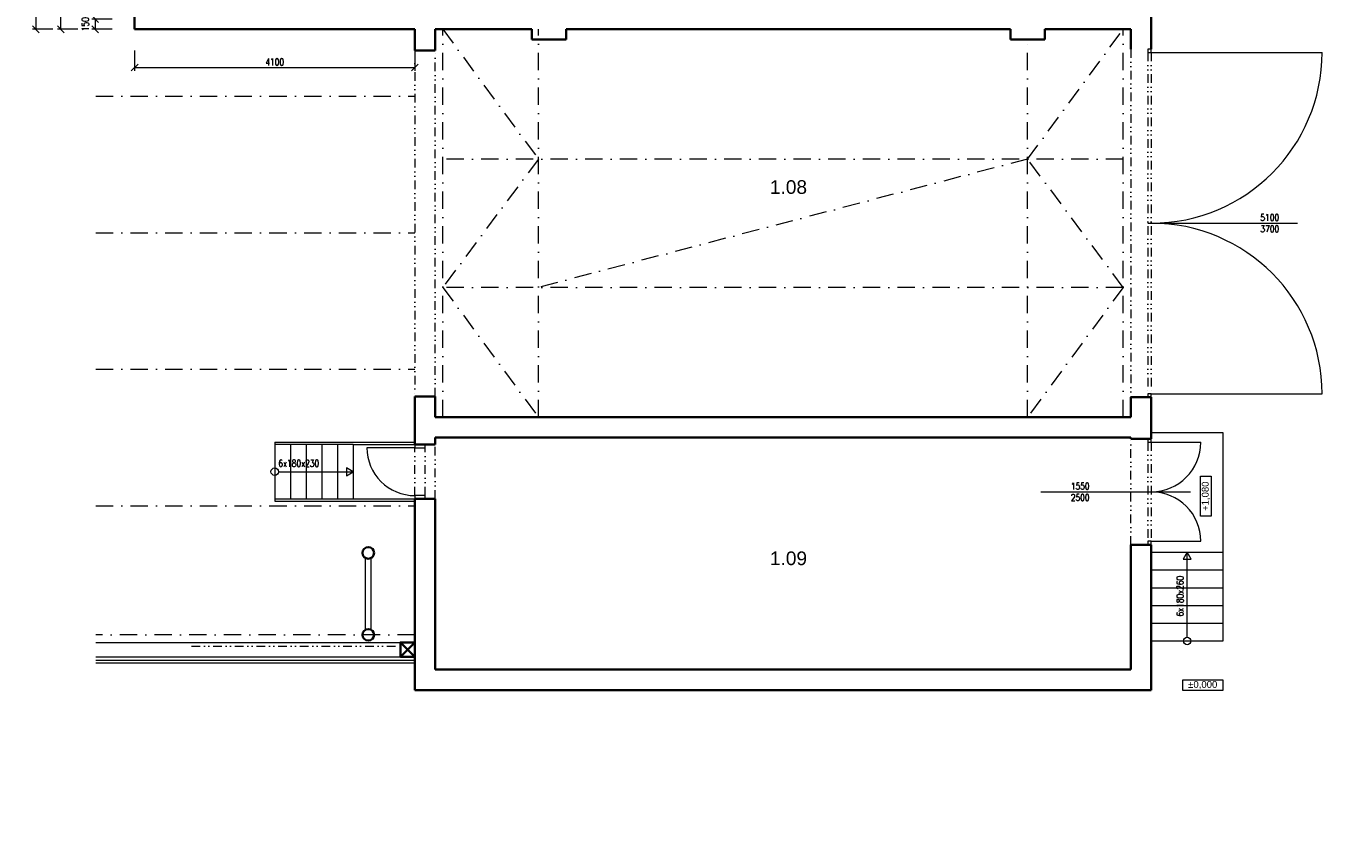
# Model space of a CAD drawing. Header units: millimetres. Extents: x -485339 to 350584, y -1189936 to 0.
# Tile 245 of 256: x -76196 to -57225, y -675400 to -663444. Entities that reach past the tile are written whole.
import ezdxf

# ---------------------------------------------------------------- set-up
doc = ezdxf.new("R2010")
doc.units = ezdxf.units.MM
doc.header["$LTSCALE"] = 10
doc.linetypes.add('DASHDOT', pattern=[25.4, 12.7, -6.35, 0, -6.35])
doc.linetypes.add('DĚLICÍ2', pattern=[15.875, 6.35, -3.175, 0, -3.175, 0, -3.175])
doc.layers.get('Defpoints').update_dxf_attribs({"color": 201})
for name, color, linetype, lineweight, true_color in [('BOUR_DVEŘE', 7, 'Continuous', 18, 0xdba400), ('BOUR_OBV.PLÁŠT', 7, 'Continuous', 18, 0xdba400), ('BOURÁNÍ_POPIS', 7, 'Continuous', 18, 0xdba400)]:
    doc.layers.add(name, color=color, linetype=linetype, lineweight=lineweight, true_color=true_color)
for name, color, linetype, lineweight in [('St__otvory_dveře', 40, 'Continuous', 18), ('St_kóty', 132, 'Continuous', 18), ('St_plocha_místnosti', 250, 'Continuous', 18), ('St_popis', 250, 'Continuous', 18), ('St_sloupy_konstrukce haly', 5, 'Continuous', 35), ('St_sloupy_opláštění_půdorys', 25, 'Continuous', 35), ('St_čáry_nad', 250, 'DĚLICÍ2', 18), ('St_čáry_obrys', 5, 'Continuous', 35), ('St_čáry_osy', 250, 'DASHDOT', 18), ('St_čáry_plné', 250, 'Continuous', 18)]:
    doc.layers.add(name, color=color, linetype=linetype, lineweight=lineweight)
doc.styles.add('1_50', font='arial.ttf', dxfattribs={"height": 100})
doc.styles.add('Andy', font='arial.ttf')
doc.styles.get("Standard").update_dxf_attribs({"font": 'simplex.shx', "width": 0.8})
doc.dimstyles.new('stavebníM100', dxfattribs={"dimtxt": 165, "dimasz": 170, "dimexe": 150, "dimexo": 100, "dimgap": 30, "dimtad": 1, "dimdec": 0, "dimtxsty": 'Standard', "dimblk": 'OBLIQUE', "dimcen": -2.5, "dimdle": 150, "dimclrd": 256, "dimclre": 256, "dimclrt": 256, "dimadec": 4, "dimazin": 0, "dimtfac": 1, "dimtdec": 0, "dimtmove": 2, "dimatfit": 3, "dimldrblk": 'OBLIQUE', "dimfxl": 400, "dimfxlon": 1, "dimlwd": -1, "dimlwe": -1, "dimarcsym": 0})
doc.dimstyles.new('stavebníM50 vnitřní', dxfattribs={"dimtxt": 100, "dimasz": 100, "dimexe": 50, "dimexo": 100, "dimgap": 30, "dimtad": 1, "dimdec": 0, "dimtxsty": 'Standard', "dimblk": 'OBLIQUE', "dimcen": 2.5, "dimclrd": 256, "dimclre": 256, "dimclrt": 256, "dimadec": 0, "dimazin": 0, "dimtfac": 1, "dimtdec": 0, "dimtmove": 2, "dimatfit": 2, "dimldrblk": 'OBLIQUE', "dimfxl": 250, "dimfxlon": 1, "dimlwd": -1, "dimlwe": -1, "dimarcsym": 0})

# ---------------------------------------------------------------- blocks, each defined once
blk = doc.blocks.new('G$CB83B120F')
at = {"layer": 'St__otvory_dveře', "color": 0, "ltscale": 2}
for points in [[(0, 0), (50, 0), (50, 50), (0, 50)], [(1500, 0), (1550, 0), (1550, 50), (1500, 50)]]:
    blk.add_lwpolyline(points, close=True, dxfattribs=at)
at = {"layer": 'St__otvory_dveře', "color": 0, "linetype": 'DĚLICÍ2', "ltscale": 2}
for points in [[(1500, 50), (50, 50)], [(1500, 0), (50, 0)]]:
    blk.add_lwpolyline(points, dxfattribs=at)
at = {"layer": 'St__otvory_dveře', "color": 0, "ltscale": 2}
for points in [[(50, 0), (50, -725)], [(1500, 0), (1500, -725)]]:
    blk.add_lwpolyline(points, dxfattribs=at)
for centre, start, end in [((50, 0), 270, 0), ((1500, 0), 180, 270)]:
    blk.add_arc(centre, 725, start, end, dxfattribs=at)
blk = doc.blocks.new('G$C08AFE675')
at = {"layer": 'St_sloupy_konstrukce haly', "color": 250, "lineweight": 18, "ltscale": 2}
for points in [[(-525, 40), (525, 40)], [(-525, -40), (525, -40)]]:
    blk.add_lwpolyline(points, dxfattribs=at)
at = {"layer": 'St_sloupy_konstrukce haly', "ltscale": 2}
for centre in [(-600, 0), (600, 0)]:
    blk.add_circle(centre, 85, dxfattribs=at)
blk = doc.blocks.new('G$C91557A21')
at = {"layer": 'St__otvory_dveře', "color": 0, "ltscale": 2}
for points in [[(-2550, -50), (-2500, -50), (-2500, 0), (-2550, 0)], [(2500, -50), (2550, -50), (2550, 0), (2500, 0)]]:
    blk.add_lwpolyline(points, close=True, dxfattribs=at)
at = {"layer": 'St__otvory_dveře', "color": 0, "linetype": 'DĚLICÍ2', "ltscale": 2}
for points in [[(2500, 0), (-2500, 0)], [(2500, -50), (-2500, -50)]]:
    blk.add_lwpolyline(points, dxfattribs=at)
at = {"layer": 'St__otvory_dveře', "color": 0, "ltscale": 2}
for points in [[(-2500, -50), (-2500, -2550)], [(2500, -50), (2500, -2550)]]:
    blk.add_lwpolyline(points, dxfattribs=at)
for centre, start, end in [((-2500, -50), 270, 0), ((2500, -50), 180, 270)]:
    blk.add_arc(centre, 2500, start, end, dxfattribs=at)
blk = doc.blocks.new('G$C93A3BA26')
at = {"layer": 'St__otvory_dveře', "ltscale": 2}
for points in [[(0, -50), (50, -50), (50, 100), (0, 100)], [(750, -49), (800, -49), (800, 101), (750, 101)]]:
    blk.add_lwpolyline(points, close=True, dxfattribs=at)
at = {"layer": 'St__otvory_dveře', "linetype": 'DĚLICÍ2', "ltscale": 2}
for points in [[(750, 101), (50, 100)], [(750, -49), (50, -50)]]:
    blk.add_lwpolyline(points, dxfattribs=at)
at = {"layer": 'St__otvory_dveře', "color": 0, "ltscale": 2}
blk.add_lwpolyline([(50, -50), (50, -750)], dxfattribs=at)
blk.add_arc((50, -50), 700, 270, 0, dxfattribs=at)
blk = doc.blocks.new('G$C0F2906C7')
at = {"layer": 'St_sloupy_opláštění_půdorys', "ltscale": 2}
blk.add_lwpolyline([(-105, -105), (105, -105), (105, 105), (-105, 105)], close=True, dxfattribs=at)
for points in [[(-105, 105), (105, -105)], [(105, 105), (-105, -105)]]:
    blk.add_lwpolyline(points, dxfattribs=at)
blk = doc.blocks.new('_OBLIQUE')
at = {"color": 0, "linetype": 'ByBlock'}
blk.add_line((-0.5, -0.5), (0.5, 0.5), dxfattribs=at)
blk = doc.blocks.new('*D5089')
at = {"layer": 'Defpoints', "color": 0}
for p in [(-74455, -663344), (-75182, -663494), (-74605, -663494)]:
    blk.add_point(p, dxfattribs=at)
at = {"layer": 'St_kóty'}
for p, q in [((-74932, -663344), (-75232, -663344)), ((-75182, -663344), (-75182, -663494)), ((-74932, -663494), (-75232, -663494))]:
    blk.add_line(p, q, dxfattribs=at)
at = {"layer": 'St_kóty', "linetype": 'ByBlock', "xscale": 100, "yscale": 100, "zscale": 100}
for p, rotation in [((-75182, -663344), 90), ((-75182, -663494), 270)]:
    blk.add_blockref('_OBLIQUE', p, dxfattribs=dict(at, rotation=rotation))
at = {"layer": 'St_kóty', "insert": (-75327, -663419), "char_height": 100, "attachment_point": 5, "rotation": 90}
blk.add_mtext('150', dxfattribs=at)
blk = doc.blocks.new('*D5090')
at = {"layer": 'Defpoints', "color": 0}
for p in [(-75686, -659144), (-74605, -659144), (-74605, -663494)]:
    blk.add_point(p, dxfattribs=at)
at = {"layer": 'St_kóty'}
for p, q in [((-75436, -659144), (-75736, -659144)), ((-75686, -663494), (-75686, -659144)), ((-75436, -663494), (-75736, -663494))]:
    blk.add_line(p, q, dxfattribs=at)
at = {"layer": 'St_kóty', "linetype": 'ByBlock', "xscale": 100, "yscale": 100, "zscale": 100}
for p, rotation in [((-75686, -659144), 90), ((-75686, -663494), 270)]:
    blk.add_blockref('_OBLIQUE', p, dxfattribs=dict(at, rotation=rotation))
at = {"layer": 'St_kóty', "insert": (-75766, -661319), "char_height": 100, "attachment_point": 5, "rotation": 90}
blk.add_mtext('4350', dxfattribs=at)
blk = doc.blocks.new('*D5097')
at = {"layer": 'Defpoints', "color": 0}
for p in [(-74605, -654514), (-76051, -663494), (-74605, -663494)]:
    blk.add_point(p, dxfattribs=at)
at = {"layer": 'St_kóty'}
for p, q in [((-75801, -654514), (-76101, -654514)), ((-76051, -654514), (-76051, -663494)), ((-75801, -663494), (-76101, -663494))]:
    blk.add_line(p, q, dxfattribs=at)
at = {"layer": 'St_kóty', "linetype": 'ByBlock', "xscale": 100, "yscale": 100, "zscale": 100}
for p, rotation in [((-76051, -654514), 90), ((-76051, -663494), 270)]:
    blk.add_blockref('_OBLIQUE', p, dxfattribs=dict(at, rotation=rotation))
at = {"layer": 'St_kóty', "insert": (-76131, -659004), "char_height": 100, "attachment_point": 5, "rotation": 90}
blk.add_mtext('8980', dxfattribs=at)
blk = doc.blocks.new('*D5122')
at = {"layer": 'Defpoints', "color": 0}
for p in [(-74605, -663494), (-70505, -663494), (-70505, -664053)]:
    blk.add_point(p, dxfattribs=at)
at = {"layer": 'St_kóty'}
for p, q in [((-74605, -663803), (-74605, -664103)), ((-70505, -663803), (-70505, -664103)), ((-74605, -664053), (-70505, -664053))]:
    blk.add_line(p, q, dxfattribs=at)
at = {"layer": 'St_kóty', "linetype": 'ByBlock', "xscale": 100, "yscale": 100, "zscale": 100, "rotation": 180}
blk.add_blockref('_OBLIQUE', (-74605, -664053), dxfattribs=at)
at = {"layer": 'St_kóty', "linetype": 'ByBlock', "xscale": 100, "yscale": 100, "zscale": 100}
blk.add_blockref('_OBLIQUE', (-70505, -664053), dxfattribs=at)
at = {"layer": 'St_kóty', "insert": (-72555, -663973), "char_height": 100, "attachment_point": 5}
blk.add_mtext('4100', dxfattribs=at)
blk = doc.blocks.new('*D5362')
at = {"layer": 'Defpoints', "color": 0}
for p in [(-59875, 0), (-70355, -727118), (-59875, -727049)]:
    blk.add_point(p, dxfattribs=at)
at = {"layer": 'St_kóty'}
for p, q in [((-59875, -726799), (-59875, -727099)), ((-70355, -727049), (-70355, -726999)), ((-70355, -727049), (-59875, -727049))]:
    blk.add_line(p, q, dxfattribs=at)
at = {"layer": 'St_kóty', "linetype": 'ByBlock', "xscale": 100, "yscale": 100, "zscale": 100, "rotation": 180}
blk.add_blockref('_OBLIQUE', (-70355, -727049), dxfattribs=at)
at = {"layer": 'St_kóty', "linetype": 'ByBlock', "xscale": 100, "yscale": 100, "zscale": 100}
blk.add_blockref('_OBLIQUE', (-59875, -727049), dxfattribs=at)
at = {"layer": 'St_kóty', "insert": (-65115, -726969), "char_height": 100, "attachment_point": 5}
blk.add_mtext('10480', dxfattribs=at)
blk = doc.blocks.new('*D7830')
at = {"layer": 'Defpoints', "color": 0}
for p in [(-70505, 0), (-71855, -1049224), (-70505, -1049224)]:
    blk.add_point(p, dxfattribs=at)
at = {"layer": 'St_kóty'}
for p, q in [((-70505, -1048824), (-70505, -1049374)), ((-71855, -1049124), (-71855, -1049074)), ((-72005, -1049224), (-70355, -1049224))]:
    blk.add_line(p, q, dxfattribs=at)
at = {"layer": 'St_kóty', "linetype": 'ByBlock', "xscale": 170, "yscale": 170, "zscale": 170, "rotation": 180}
blk.add_blockref('_OBLIQUE', (-71855, -1049224), dxfattribs=at)
at = {"layer": 'St_kóty', "linetype": 'ByBlock', "xscale": 170, "yscale": 170, "zscale": 170}
blk.add_blockref('_OBLIQUE', (-70505, -1049224), dxfattribs=at)
at = {"layer": 'St_kóty', "insert": (-71180, -1049112), "char_height": 165, "attachment_point": 5}
blk.add_mtext('1350', dxfattribs=at)

msp = doc.modelspace()

# ---------------------------------------------------------------- linework, layer by layer
at = {"layer": 'BOUR_OBV.PLÁŠT', "ltscale": 2}
for points in [[(-75174.3, -672684), (-70504.9, -672684)], [(-75174.3, -672734), (-70504.9, -672734)]]:
    msp.add_lwpolyline(points, dxfattribs=at)
at = {"layer": 'BOURÁNÍ_POPIS'}
for points in [[(-59774.9, -666334), (-57584.3, -666334)], [(-61342.9, -670269), (-59152.3, -670269)]]:
    msp.add_lwpolyline(points, dxfattribs=at)
at = {"layer": 'St_kóty'}
for points in [[(-59003.9, -670625.1), (-59003.9, -670041.9), (-58848.5, -670041.9), (-58848.5, -670625.1)], [(-59263.1, -673022.4), (-58679.8, -673022.4), (-58679.8, -673177.7), (-59263.1, -673177.7)]]:
    msp.add_lwpolyline(points, close=True, dxfattribs=at)
at = {"layer": 'St_čáry_nad', "ltscale": 2}
for points in [[(-70504.9, -663804), (-70504.9, -668874)], [(-70204.9, -668874), (-70204.9, -663804)], [(-60024.9, -663784), (-60024.9, -668884)], [(-60024.9, -671044), (-60024.9, -669494)], [(-70204.9, -670374), (-70204.9, -669574)], [(-73774.9, -672529), (-70714.9, -672529)]]:
    msp.add_lwpolyline(points, dxfattribs=at)
at = {"layer": 'St_čáry_obrys', "ltscale": 2}
for p, q in [((-59724.9, -662384), (-59724.9, -663784)), ((-60024.9, -663494), (-60024.9, -663784)), ((-59724.9, -668884), (-60024.9, -668884)), ((-60024.9, -669174), (-60024.9, -668884)), ((-59724.9, -669494), (-59724.9, -668884))]:
    msp.add_line(p, q, dxfattribs=at)
for points in [[(-74604.9, -659144), (-74604.9, -663494)], [(-59724.9, -663784), (-59724.9, -662384), (-60024.9, -662384)], [(-70504.9, -663494), (-74604.9, -663494)], [(-70504.9, -663494), (-70504.9, -663804)], [(-70204.9, -663494), (-70204.9, -663804)], [(-68789.1, -663494), (-70204.9, -663494)], [(-68789.1, -663494), (-68789.1, -663644)], [(-68289.1, -663494), (-68289.1, -663644)], [(-61784.9, -663494), (-68289.1, -663494)], [(-61784.9, -663494), (-61784.9, -663644)], [(-60024.9, -663494), (-61284.9, -663494)], [(-61284.9, -663494), (-61284.9, -663644)], [(-70204.9, -663804), (-70504.9, -663804)], [(-68789.1, -663644), (-68289.1, -663644)], [(-61784.9, -663644), (-61284.9, -663644)], [(-70504.9, -669574), (-70504.9, -668874)], [(-70204.9, -668874), (-70504.9, -668874)], [(-70204.9, -669174), (-70204.9, -668874)], [(-60024.9, -669174), (-70204.9, -669174)], [(-70204.9, -669574), (-70204.9, -669474)], [(-60024.9, -669474), (-70204.9, -669474)], [(-60024.9, -669494), (-60024.9, -669474)], [(-60024.9, -669494), (-59724.9, -669494)], [(-70504.9, -669574), (-70204.9, -669574)], [(-70504.9, -673174), (-70504.9, -670374)], [(-70504.9, -670374), (-70204.9, -670374)], [(-70204.9, -672874), (-70204.9, -670374)], [(-60024.9, -672874), (-60024.9, -671044)], [(-60024.9, -671044), (-59724.9, -671044)], [(-59724.9, -673174), (-59724.9, -671044)], [(-60024.9, -672874), (-70204.9, -672874)], [(-59724.9, -673174), (-70504.9, -673174)]]:
    msp.add_lwpolyline(points, dxfattribs=at)
at = {"layer": 'St_čáry_osy', "ltscale": 2}
for points in [[(-70094.9, -669174), (-70094.9, -663494)], [(-70094.9, -663494), (-68694.9, -665394), (-70094.9, -667274), (-68694.9, -669174)], [(-68694.9, -669174), (-68694.9, -663494)], [(-60134.9, -667274), (-61534.9, -665394), (-60134.9, -663494)], [(-60134.9, -669174), (-60134.9, -663494)], [(-61534.9, -669174), (-61534.9, -663644)], [(-75174.3, -664474), (-70504.9, -664474)], [(-60134.9, -665394), (-70094.9, -665394)], [(-61534.9, -665394), (-68694.9, -667274)], [(-75174.3, -666474), (-70504.9, -666474)], [(-60134.9, -667274), (-70094.9, -667274)], [(-60134.9, -667274), (-61534.9, -669174)], [(-75174.3, -668474), (-70504.9, -668474)], [(-75174.3, -670474), (-70504.9, -670474)], [(-70504.9, -672364), (-75174.3, -672364)]]:
    msp.add_lwpolyline(points, dxfattribs=at)
at = {"layer": 'St_čáry_plné', "ltscale": 2}
for p, q in [((-58674.9, -669404), (-59724.9, -669404)), ((-58674.9, -671154), (-58674.9, -669404)), ((-72554.9, -669544), (-70504.9, -669544)), ((-71404.9, -669574), (-71404.9, -670374)), ((-71404.9, -669574), (-70504.9, -669574)), ((-72554.9, -670404), (-70504.9, -670404)), ((-71404.9, -670374), (-70504.9, -670374)), ((-59724.9, -671154), (-58674.9, -671154))]:
    msp.add_line(p, q, dxfattribs=at)
for points in [[(-72554.9, -669544), (-72554.9, -670404)], [(-72324.9, -669574), (-72554.9, -669574), (-72554.9, -670374), (-72324.9, -670374)], [(-72094.9, -669574), (-72324.9, -669574), (-72324.9, -670374), (-72094.9, -670374)], [(-71864.9, -669574), (-72094.9, -669574), (-72094.9, -670374), (-71864.9, -670374)], [(-71634.9, -669574), (-71864.9, -669574), (-71864.9, -670374), (-71634.9, -670374)], [(-71404.9, -669574), (-71634.9, -669574), (-71634.9, -670374), (-71404.9, -670374)], [(-72500.3, -669974), (-71404.9, -669974)], [(-59724.9, -671154), (-59724.9, -671414), (-58674.9, -671414), (-58674.9, -671154)], [(-59199.9, -672399.4), (-59199.9, -671154)], [(-59724.9, -671414), (-59724.9, -671674), (-58674.9, -671674), (-58674.9, -671414)], [(-59724.9, -671674), (-59724.9, -671934), (-58674.9, -671934), (-58674.9, -671674)], [(-59724.9, -671934), (-59724.9, -672194), (-58674.9, -672194), (-58674.9, -671934)], [(-59724.9, -672194), (-59724.9, -672454), (-58674.9, -672454), (-58674.9, -672194)], [(-75174.3, -672474), (-70504.9, -672474)], [(-75174.3, -672774), (-70504.9, -672774)]]:
    msp.add_lwpolyline(points, dxfattribs=at)
for points in [[(-71404.9, -669974), (-71506.3, -669915.4), (-71506.3, -670032.5)], [(-59199.9, -671154), (-59258.5, -671255.4), (-59141.3, -671255.4)]]:
    msp.add_lwpolyline(points, close=True, dxfattribs=at)
for centre in [(-72554.9, -669974), (-59199.9, -672454)]:
    msp.add_circle(centre, 54.6, dxfattribs=at)

# ---------------------------------------------------------------- block references
at = {"layer": 'BOUR_DVEŘE', "ltscale": 2, "rotation": 90}
for name, p in [('G$C91557A21', (-59774.9, -666334)), ('G$CB83B120F', (-59724.9, -671044))]:
    msp.add_blockref(name, p, dxfattribs=at)
at = {"layer": 'St__otvory_dveře', "ltscale": 2, "rotation": 270}
msp.add_blockref('G$C93A3BA26', (-70454.9, -669574), dxfattribs=at)
at = {"layer": 'St_sloupy_konstrukce haly', "ltscale": 2, "rotation": 90}
msp.add_blockref('G$C08AFE675', (-71184.9, -671764), dxfattribs=at)
at = {"layer": 'St_sloupy_opláštění_půdorys', "ltscale": 2, "rotation": 90}
msp.add_blockref('G$C0F2906C7', (-70609.9, -672579), dxfattribs=at)

# ---------------------------------------------------------------- texts
at = {"layer": 'BOURÁNÍ_POPIS', "char_height": 100, "width": 1342.526, "attachment_point": 5}
for s, insert in [('5100\\P3700', (-57990.8, -666334)), ('1550\\P2500', (-60765.2, -670269))]:
    msp.add_mtext(s, dxfattribs=dict(at, insert=insert))
at = {"layer": 'St_kóty', "insert": (-58926.2, -670333.5), "char_height": 100, "attachment_point": 5, "rotation": 90, "style": '1_50'}
msp.add_mtext_dynamic_manual_height_columns('+1,080', width=890.536, gutter_width=500, heights=[0], dxfattribs=at)
at = {"layer": 'St_kóty', "insert": (-58971.4, -673100.1), "char_height": 100, "attachment_point": 5, "style": '1_50'}
msp.add_mtext_dynamic_manual_height_columns('%%p0,000', width=890.536, gutter_width=500, heights=[0], dxfattribs=at)
at = {"layer": 'St_plocha_místnosti', "ltscale": 2, "style": 'Andy'}
for s, p in [('1.08', (-65306.9, -665904.4)), ('1.09', (-65306.9, -671342.9))]:
    msp.add_text(s, height=200, dxfattribs=at).set_placement(p)
at = {"layer": 'St_popis', "ltscale": 2, "width": 0.8}
msp.add_text('6x180x230', height=100, dxfattribs=at).set_placement((-72501.4, -669900.6))
msp.add_text('6x180x260', height=100, rotation=90, dxfattribs=at).set_placement((-59253.1, -672095.1))

# ---------------------------------------------------------------- dimensions: what is measured, and where the dimension line sits
at = {"layer": 'St_kóty'}
dim = msp.add_linear_dim(base=(-70504.9, -1049224.1), p1=(-71854.9, -1049224.1), p2=(-70504.9, 0), dimstyle='stavebníM100', override={"dimtxsty": 'Standard', "dimldrblk": 'OBLIQUE'}, dxfattribs=at)
dim.commit()
dim.dimension.update_dxf_attribs({"geometry": '*D7830', "text_midpoint": (-71179.9, -1049111.6)})
for base, p1, p2, picture, middle in [((-59875.3, -727049.1), (-70354.9, -727117.8), (-59875.3, 0), '*D5362', (-65115.1, -726969.1)), ((-70504.9, -664053.3), (-74604.9, -663494), (-70504.9, -663494), '*D5122', (-72554.9, -663973.3))]:
    dim = msp.add_linear_dim(base=base, p1=p1, p2=p2, dimstyle='stavebníM50 vnitřní', dxfattribs=at)
    dim.commit()
    dim.dimension.update_dxf_attribs({"geometry": picture, "text_midpoint": middle})
for base, p1, p2, picture, middle in [((-76050.7, -663494), (-74604.9, -654514), (-74604.9, -663494), '*D5097', (-76130.7, -659004)), ((-75686.2, -659144), (-74604.9, -663494), (-74604.9, -659144), '*D5090', (-75766.2, -661319)), ((-75182.4, -663494), (-74454.9, -663344), (-74604.9, -663494), '*D5089', (-75327.4, -663419))]:
    dim = msp.add_linear_dim(base=base, p1=p1, p2=p2, angle=90, dimstyle='stavebníM50 vnitřní', dxfattribs=at)
    dim.commit()
    dim.dimension.update_dxf_attribs({"geometry": picture, "text_midpoint": middle})

doc.saveas('drawing.dxf')
